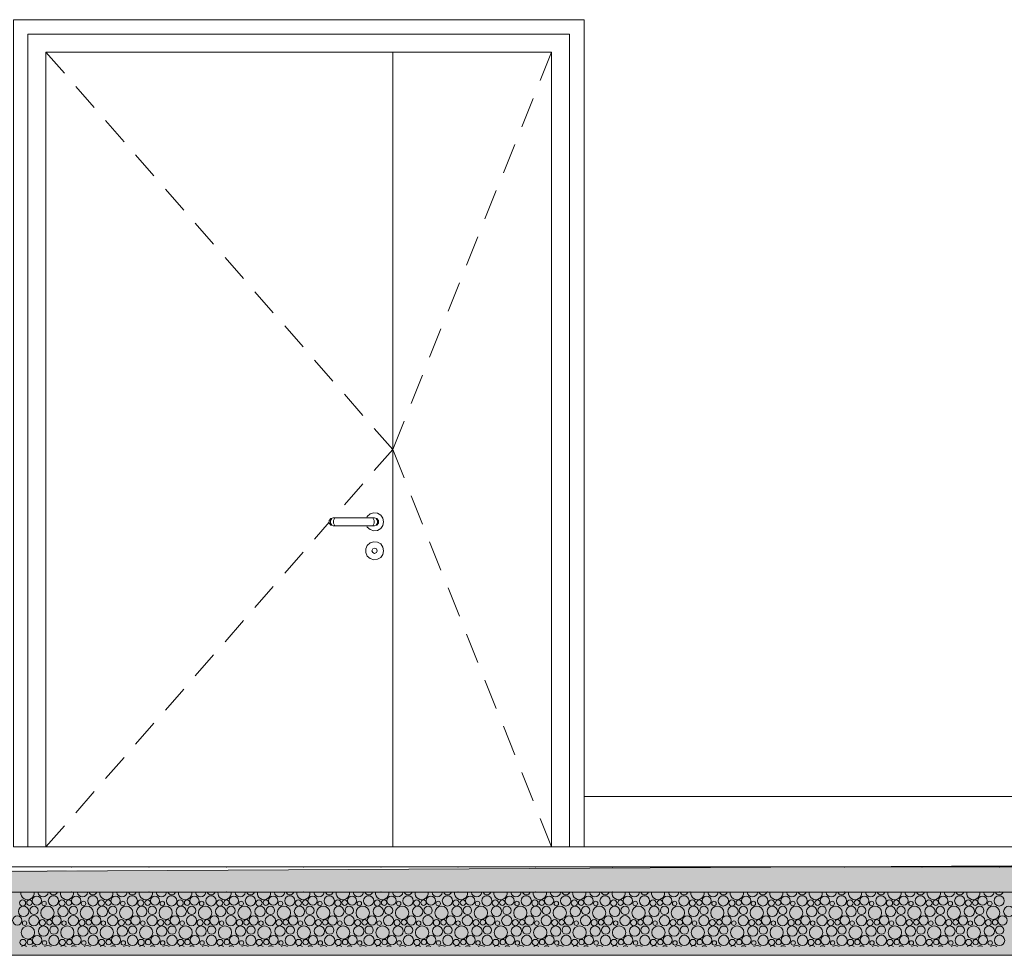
# Model space of a CAD drawing. Header units: millimetres. Extents: x 15166 to 94641, y -300 to 6935.
# Tile 15 of 32: x 49514 to 52240, y -300 to 2290. Entities that reach past the tile are written whole.
import ezdxf

# ---------------------------------------------------------------- set-up
doc = ezdxf.new("R2010")
doc.units = ezdxf.units.MM
doc.header["$MEASUREMENT"] = 0
for name, color, linetype in [('Métal _ Bardage.Charp_Couv_Bard_Métal', 7, 'Continuous'), ('Nouveau_Portes ARCHICAD', 7, 'Continuous'), ('Nouveau_Terrain _ Original.Terrain', 7, 'Continuous'), ('Nouveau_VRD _ Voirie 3d.VRD', 7, 'Continuous')]:
    doc.layers.add(name, color=color, linetype=linetype)

# ---------------------------------------------------------------- blocks, each defined once
blk = doc.blocks.new('Élément de coupe_3')
at = {"layer": 'Métal _ Bardage.Charp_Couv_Bard_Métal', "color": 7, "linetype": 'Continuous', "lineweight": 15}
blk.add_line((55093.8, 140), (51076.8, 140), dxfattribs=at)
blk = doc.blocks.new('*X9')
at = {"layer": 'Nouveau_VRD _ Voirie 3d.VRD', "color": 33, "linetype": 'Continuous', "lineweight": 15, "true_color": 0xf48e54}
for centre, radius in [((49561.4, -148.8), 12.8), ((49607.4, -149.5), 14.2), ((49670.5, -148.8), 12.8), ((49716.5, -149.5), 14.2), ((49779.6, -148.8), 12.8), ((49825.6, -149.5), 14.2), ((49888.7, -148.8), 12.8), ((49934.7, -149.5), 14.2), ((49997.8, -148.8), 12.8), ((50043.8, -149.5), 14.2), ((50106.9, -148.8), 12.8), ((50153, -149.5), 14.2), ((50216, -148.8), 12.8), ((50262.1, -149.5), 14.2), ((50325.1, -148.8), 12.8), ((50371.2, -149.5), 14.2), ((50434.3, -148.8), 12.8), ((50480.3, -149.5), 14.2), ((50543.4, -148.8), 12.8), ((50589.4, -149.5), 14.2), ((50652.5, -148.8), 12.8), ((50698.5, -149.5), 14.2), ((50761.6, -148.8), 12.8), ((50807.6, -149.5), 14.2), ((50870.7, -148.8), 12.8), ((50916.7, -149.5), 14.2), ((50979.8, -148.8), 12.8), ((51025.9, -149.5), 14.2), ((51088.9, -148.8), 12.8), ((51135, -149.5), 14.2), ((51198, -148.8), 12.8), ((51244.1, -149.5), 14.2), ((51307.1, -148.8), 12.8), ((51353.2, -149.5), 14.2), ((51416.3, -148.8), 12.8), ((51462.3, -149.5), 14.2), ((51525.4, -148.8), 12.8), ((51571.4, -149.5), 14.2), ((51634.5, -148.8), 12.8), ((51680.5, -149.5), 14.2), ((51743.6, -148.8), 12.8), ((51789.6, -149.5), 14.2), ((51852.7, -148.8), 12.8), ((51898.8, -149.5), 14.2), ((51961.8, -148.8), 12.8), ((52007.9, -149.5), 14.2), ((52070.9, -148.8), 12.8), ((52117, -149.5), 14.2), ((52180, -148.8), 12.8), ((52226.1, -149.5), 14.2), ((49522, -155.2), 8.58), ((49541.1, -154.2), 7.52), ((49581.6, -156.5), 6.2), ((49631.1, -155.2), 8.58), ((49650.3, -154.2), 7.52), ((49690.7, -156.5), 6.2), ((49740.2, -155.2), 8.58), ((49759.4, -154.2), 7.52), ((49799.8, -156.5), 6.2), ((49849.3, -155.2), 8.58), ((49868.5, -154.2), 7.52), ((49908.9, -156.5), 6.2), ((49958.4, -155.2), 8.58), ((49977.6, -154.2), 7.52), ((50018, -156.5), 6.2), ((50067.6, -155.2), 8.58), ((50086.7, -154.2), 7.52), ((50127.1, -156.5), 6.2), ((50176.7, -155.2), 8.58), ((50195.8, -154.2), 7.52), ((50236.2, -156.5), 6.2), ((50285.8, -155.2), 8.58), ((50304.9, -154.2), 7.52), ((50345.4, -156.5), 6.2), ((50394.9, -155.2), 8.58), ((50414, -154.2), 7.52), ((50454.5, -156.5), 6.2), ((50504, -155.2), 8.58), ((50523.2, -154.2), 7.52), ((50563.6, -156.5), 6.2), ((50613.1, -155.2), 8.58), ((50632.3, -154.2), 7.52), ((50672.7, -156.5), 6.2), ((50722.2, -155.2), 8.58), ((50741.4, -154.2), 7.52), ((50781.8, -156.5), 6.2), ((50831.3, -155.2), 8.58), ((50850.5, -154.2), 7.52), ((50890.9, -156.5), 6.2), ((50940.5, -155.2), 8.58), ((50959.6, -154.2), 7.52), ((51000, -156.5), 6.2), ((51049.6, -155.2), 8.58), ((51068.7, -154.2), 7.52), ((51109.1, -156.5), 6.2), ((51158.7, -155.2), 8.58), ((51177.8, -154.2), 7.52), ((51218.2, -156.5), 6.2), ((51267.8, -155.2), 8.58), ((51286.9, -154.2), 7.52), ((51327.4, -156.5), 6.2), ((51376.9, -155.2), 8.58), ((51396, -154.2), 7.52), ((51436.5, -156.5), 6.2), ((51486, -155.2), 8.58), ((51505.2, -154.2), 7.52), ((51545.6, -156.5), 6.2), ((51595.1, -155.2), 8.58), ((51614.3, -154.2), 7.52), ((51654.7, -156.5), 6.2), ((51704.2, -155.2), 8.58), ((51723.4, -154.2), 7.52), ((51763.8, -156.5), 6.2), ((51813.4, -155.2), 8.58), ((51832.5, -154.2), 7.52), ((51872.9, -156.5), 6.2), ((51922.5, -155.2), 8.58), ((51941.6, -154.2), 7.52), ((51982, -156.5), 6.2), ((52031.6, -155.2), 8.58), ((52050.7, -154.2), 7.52), ((52091.1, -156.5), 6.2), ((52140.7, -155.2), 8.58), ((52159.8, -154.2), 7.52), ((52200.3, -156.5), 6.2), ((49507.4, -203.4), 12.8), ((49524.9, -178.4), 14.3), ((49553.4, -204.1), 14.2), ((49553.7, -175.8), 11.5), ((49590.9, -182.2), 18.4), ((49616.5, -203.4), 12.8), ((49634, -178.4), 14.3), ((49662.5, -204.1), 14.2), ((49662.8, -175.8), 11.5), ((49700, -182.2), 18.4), ((49725.6, -203.4), 12.8), ((49743.1, -178.4), 14.3), ((49771.6, -204.1), 14.2), ((49771.9, -175.8), 11.5), ((49809.2, -182.2), 18.4), ((49834.7, -203.4), 12.8), ((49852.2, -178.4), 14.3), ((49880.7, -204.1), 14.2), ((49881, -175.8), 11.5), ((49918.3, -182.2), 18.4), ((49943.8, -203.4), 12.8), ((49961.3, -178.4), 14.3), ((49989.8, -204.1), 14.2), ((49990.2, -175.8), 11.5), ((50027.4, -182.2), 18.4), ((50052.9, -203.4), 12.8), ((50070.5, -178.4), 14.3), ((50099, -204.1), 14.2), ((50099.3, -175.8), 11.5), ((50136.5, -182.2), 18.4), ((50162, -203.4), 12.8), ((50179.6, -178.4), 14.3), ((50208.1, -204.1), 14.2), ((50208.4, -175.8), 11.5), ((50245.6, -182.2), 18.4), ((50271.1, -203.4), 12.8), ((50288.7, -178.4), 14.3), ((50317.2, -204.1), 14.2), ((50317.5, -175.8), 11.5), ((50354.7, -182.2), 18.4), ((50380.3, -203.4), 12.8), ((50397.8, -178.4), 14.3), ((50426.3, -204.1), 14.2), ((50426.6, -175.8), 11.5), ((50463.8, -182.2), 18.4), ((50489.4, -203.4), 12.8), ((50506.9, -178.4), 14.3), ((50535.4, -204.1), 14.2), ((50535.7, -175.8), 11.5), ((50572.9, -182.2), 18.4), ((50598.5, -203.4), 12.8), ((50616, -178.4), 14.3), ((50644.5, -204.1), 14.2), ((50644.8, -175.8), 11.5), ((50682.1, -182.2), 18.4), ((50707.6, -203.4), 12.8), ((50725.1, -178.4), 14.3), ((50753.6, -204.1), 14.2), ((50753.9, -175.8), 11.5), ((50791.2, -182.2), 18.4), ((50816.7, -203.4), 12.8), ((50834.2, -178.4), 14.3), ((50862.7, -204.1), 14.2), ((50863, -175.8), 11.5), ((50900.3, -182.2), 18.4), ((50925.8, -203.4), 12.8), ((50943.4, -178.4), 14.3), ((50971.9, -204.1), 14.2), ((50972.2, -175.8), 11.5), ((51009.4, -182.2), 18.4), ((51034.9, -203.4), 12.8), ((51052.5, -178.4), 14.3), ((51081, -204.1), 14.2), ((51081.3, -175.8), 11.5), ((51118.5, -182.2), 18.4), ((51144, -203.4), 12.8), ((51161.6, -178.4), 14.3), ((51190.1, -204.1), 14.2), ((51190.4, -175.8), 11.5), ((51227.6, -182.2), 18.4), ((51253.1, -203.4), 12.8), ((51270.7, -178.4), 14.3), ((51299.2, -204.1), 14.2), ((51299.5, -175.8), 11.5), ((51336.7, -182.2), 18.4), ((51362.3, -203.4), 12.8), ((51379.8, -178.4), 14.3), ((51408.3, -204.1), 14.2), ((51408.6, -175.8), 11.5), ((51445.8, -182.2), 18.4), ((51471.4, -203.4), 12.8), ((51488.9, -178.4), 14.3), ((51517.4, -204.1), 14.2), ((51517.7, -175.8), 11.5), ((51555, -182.2), 18.4), ((51580.5, -203.4), 12.8), ((51598, -178.4), 14.3), ((51626.5, -204.1), 14.2), ((51626.8, -175.8), 11.5), ((51664.1, -182.2), 18.4), ((51689.6, -203.4), 12.8), ((51707.1, -178.4), 14.3), ((51735.6, -204.1), 14.2), ((51735.9, -175.8), 11.5), ((51773.2, -182.2), 18.4), ((51798.7, -203.4), 12.8), ((51816.2, -178.4), 14.3), ((51844.8, -204.1), 14.2), ((51845.1, -175.8), 11.5), ((51882.3, -182.2), 18.4), ((51907.8, -203.4), 12.8), ((51925.4, -178.4), 14.3), ((51953.9, -204.1), 14.2), ((51954.2, -175.8), 11.5), ((51991.4, -182.2), 18.4), ((52016.9, -203.4), 12.8), ((52034.5, -178.4), 14.3), ((52063, -204.1), 14.2), ((52063.3, -175.8), 11.5), ((52100.5, -182.2), 18.4), ((52126, -203.4), 12.8), ((52143.6, -178.4), 14.3), ((52172.1, -204.1), 14.2), ((52172.4, -175.8), 11.5), ((52209.6, -182.2), 18.4), ((52235.2, -203.4), 12.8), ((52252.7, -178.4), 14.3), ((49527.6, -211.1), 6.2), ((49577.1, -209.8), 8.58), ((49596.3, -208.8), 7.52), ((49636.7, -211.1), 6.2), ((49686.2, -209.8), 8.58), ((49705.4, -208.8), 7.52), ((49745.8, -211.1), 6.2), ((49795.3, -209.8), 8.58), ((49814.5, -208.8), 7.52), ((49854.9, -211.1), 6.2), ((49904.4, -209.8), 8.58), ((49923.6, -208.8), 7.52), ((49964, -211.1), 6.2), ((50013.6, -209.8), 8.58), ((50032.7, -208.8), 7.52), ((50073.1, -211.1), 6.2), ((50122.7, -209.8), 8.58), ((50141.8, -208.8), 7.52), ((50182.2, -211.1), 6.2), ((50231.8, -209.8), 8.58), ((50250.9, -208.8), 7.52), ((50291.4, -211.1), 6.2), ((50340.9, -209.8), 8.58), ((50360, -208.8), 7.52), ((50400.5, -211.1), 6.2), ((50450, -209.8), 8.58), ((50469.2, -208.8), 7.52), ((50509.6, -211.1), 6.2), ((50559.1, -209.8), 8.58), ((50578.3, -208.8), 7.52), ((50618.7, -211.1), 6.2), ((50668.2, -209.8), 8.58), ((50687.4, -208.8), 7.52), ((50727.8, -211.1), 6.2), ((50777.3, -209.8), 8.58), ((50796.5, -208.8), 7.52), ((50836.9, -211.1), 6.2), ((50886.5, -209.8), 8.58), ((50905.6, -208.8), 7.52), ((50946, -211.1), 6.2), ((50995.6, -209.8), 8.58), ((51014.7, -208.8), 7.52), ((51055.1, -211.1), 6.2), ((51104.7, -209.8), 8.58), ((51123.8, -208.8), 7.52), ((51164.2, -211.1), 6.2), ((51213.8, -209.8), 8.58), ((51232.9, -208.8), 7.52), ((51273.4, -211.1), 6.2), ((51322.9, -209.8), 8.58), ((51342, -208.8), 7.52), ((51382.5, -211.1), 6.2), ((51432, -209.8), 8.58), ((51451.2, -208.8), 7.52), ((51491.6, -211.1), 6.2), ((51541.1, -209.8), 8.58), ((51560.3, -208.8), 7.52), ((51600.7, -211.1), 6.2), ((51650.2, -209.8), 8.58), ((51669.4, -208.8), 7.52), ((51709.8, -211.1), 6.2), ((51759.4, -209.8), 8.58), ((51778.5, -208.8), 7.52), ((51818.9, -211.1), 6.2), ((51868.5, -209.8), 8.58), ((51887.6, -208.8), 7.52), ((51928, -211.1), 6.2), ((51977.6, -209.8), 8.58), ((51996.7, -208.8), 7.52), ((52037.1, -211.1), 6.2), ((52086.7, -209.8), 8.58), ((52105.8, -208.8), 7.52), ((52146.3, -211.1), 6.2), ((52195.8, -209.8), 8.58), ((52214.9, -208.8), 7.52), ((49536.9, -236.8), 18.4), ((49562.5, -258), 12.8), ((49580, -233), 14.3), ((49608.5, -258.7), 14.2), ((49608.8, -230.4), 11.5), ((49646, -236.8), 18.4), ((49671.6, -258), 12.8), ((49689.1, -233), 14.3), ((49717.6, -258.7), 14.2), ((49717.9, -230.4), 11.5), ((49755.2, -236.8), 18.4), ((49780.7, -258), 12.8), ((49798.2, -233), 14.3), ((49826.7, -258.7), 14.2), ((49827, -230.4), 11.5), ((49864.3, -236.8), 18.4), ((49889.8, -258), 12.8), ((49907.3, -233), 14.3), ((49935.8, -258.7), 14.2), ((49936.2, -230.4), 11.5), ((49973.4, -236.8), 18.4), ((49998.9, -258), 12.8), ((50016.5, -233), 14.3), ((50045, -258.7), 14.2), ((50045.3, -230.4), 11.5), ((50082.5, -236.8), 18.4), ((50108, -258), 12.8), ((50125.6, -233), 14.3), ((50154.1, -258.7), 14.2), ((50154.4, -230.4), 11.5), ((50191.6, -236.8), 18.4), ((50217.1, -258), 12.8), ((50234.7, -233), 14.3), ((50263.2, -258.7), 14.2), ((50263.5, -230.4), 11.5), ((50300.7, -236.8), 18.4), ((50326.3, -258), 12.8), ((50343.8, -233), 14.3), ((50372.3, -258.7), 14.2), ((50372.6, -230.4), 11.5), ((50409.8, -236.8), 18.4), ((50435.4, -258), 12.8), ((50452.9, -233), 14.3), ((50481.4, -258.7), 14.2), ((50481.7, -230.4), 11.5), ((50518.9, -236.8), 18.4), ((50544.5, -258), 12.8), ((50562, -233), 14.3), ((50590.5, -258.7), 14.2), ((50590.8, -230.4), 11.5), ((50628.1, -236.8), 18.4), ((50653.6, -258), 12.8), ((50671.1, -233), 14.3), ((50699.6, -258.7), 14.2), ((50699.9, -230.4), 11.5), ((50737.2, -236.8), 18.4), ((50762.7, -258), 12.8), ((50780.2, -233), 14.3), ((50808.7, -258.7), 14.2), ((50809, -230.4), 11.5), ((50846.3, -236.8), 18.4), ((50871.8, -258), 12.8), ((50889.4, -233), 14.3), ((50917.9, -258.7), 14.2), ((50918.2, -230.4), 11.5), ((50955.4, -236.8), 18.4), ((50980.9, -258), 12.8), ((50998.5, -233), 14.3), ((51027, -258.7), 14.2), ((51027.3, -230.4), 11.5), ((51064.5, -236.8), 18.4), ((51090, -258), 12.8), ((51107.6, -233), 14.3), ((51136.1, -258.7), 14.2), ((51136.4, -230.4), 11.5), ((51173.6, -236.8), 18.4), ((51199.1, -258), 12.8), ((51216.7, -233), 14.3), ((51245.2, -258.7), 14.2), ((51245.5, -230.4), 11.5), ((51282.7, -236.8), 18.4), ((51308.3, -258), 12.8), ((51325.8, -233), 14.3), ((51354.3, -258.7), 14.2), ((51354.6, -230.4), 11.5), ((51391.8, -236.8), 18.4), ((51417.4, -258), 12.8), ((51434.9, -233), 14.3), ((51463.4, -258.7), 14.2), ((51463.7, -230.4), 11.5), ((51501, -236.8), 18.4), ((51526.5, -258), 12.8), ((51544, -233), 14.3), ((51572.5, -258.7), 14.2), ((51572.8, -230.4), 11.5), ((51610.1, -236.8), 18.4), ((51635.6, -258), 12.8), ((51653.1, -233), 14.3), ((51681.6, -258.7), 14.2), ((51681.9, -230.4), 11.5), ((51719.2, -236.8), 18.4), ((51744.7, -258), 12.8), ((51762.2, -233), 14.3), ((51790.8, -258.7), 14.2), ((51791.1, -230.4), 11.5), ((51828.3, -236.8), 18.4), ((51853.8, -258), 12.8), ((51871.4, -233), 14.3), ((51899.9, -258.7), 14.2), ((51900.2, -230.4), 11.5), ((51937.4, -236.8), 18.4), ((51962.9, -258), 12.8), ((51980.5, -233), 14.3), ((52009, -258.7), 14.2), ((52009.3, -230.4), 11.5), ((52046.5, -236.8), 18.4), ((52072, -258), 12.8), ((52089.6, -233), 14.3), ((52118.1, -258.7), 14.2), ((52118.4, -230.4), 11.5), ((52155.6, -236.8), 18.4), ((52181.2, -258), 12.8), ((52198.7, -233), 14.3), ((52227.2, -258.7), 14.2), ((52227.5, -230.4), 11.5), ((49523.1, -264.4), 8.58), ((49542.3, -263.4), 7.52), ((49582.7, -265.7), 6.2), ((49632.2, -264.4), 8.58), ((49651.4, -263.4), 7.52), ((49691.8, -265.7), 6.2), ((49741.3, -264.4), 8.58), ((49760.5, -263.4), 7.52), ((49800.9, -265.7), 6.2), ((49850.4, -264.4), 8.58), ((49869.6, -263.4), 7.52), ((49910, -265.7), 6.2), ((49959.6, -264.4), 8.58), ((49978.7, -263.4), 7.52), ((50019.1, -265.7), 6.2), ((50068.7, -264.4), 8.58), ((50087.8, -263.4), 7.52), ((50128.2, -265.7), 6.2), ((50177.8, -264.4), 8.58), ((50196.9, -263.4), 7.52), ((50237.4, -265.7), 6.2), ((50286.9, -264.4), 8.58), ((50306, -263.4), 7.52), ((50346.5, -265.7), 6.2), ((50396, -264.4), 8.58), ((50415.2, -263.4), 7.52), ((50455.6, -265.7), 6.2), ((50505.1, -264.4), 8.58), ((50524.3, -263.4), 7.52), ((50564.7, -265.7), 6.2), ((50614.2, -264.4), 8.58), ((50633.4, -263.4), 7.52), ((50673.8, -265.7), 6.2), ((50723.3, -264.4), 8.58), ((50742.5, -263.4), 7.52), ((50782.9, -265.7), 6.2), ((50832.5, -264.4), 8.58), ((50851.6, -263.4), 7.52), ((50892, -265.7), 6.2), ((50941.6, -264.4), 8.58), ((50960.7, -263.4), 7.52), ((51001.1, -265.7), 6.2), ((51050.7, -264.4), 8.58), ((51069.8, -263.4), 7.52), ((51110.2, -265.7), 6.2), ((51159.8, -264.4), 8.58), ((51178.9, -263.4), 7.52), ((51219.4, -265.7), 6.2), ((51268.9, -264.4), 8.58), ((51288, -263.4), 7.52), ((51328.5, -265.7), 6.2), ((51378, -264.4), 8.58), ((51397.2, -263.4), 7.52), ((51437.6, -265.7), 6.2), ((51487.1, -264.4), 8.58), ((51506.3, -263.4), 7.52), ((51546.7, -265.7), 6.2), ((51596.2, -264.4), 8.58), ((51615.4, -263.4), 7.52), ((51655.8, -265.7), 6.2), ((51705.4, -264.4), 8.58), ((51724.5, -263.4), 7.52), ((51764.9, -265.7), 6.2), ((51814.5, -264.4), 8.58), ((51833.6, -263.4), 7.52), ((51874, -265.7), 6.2), ((51923.6, -264.4), 8.58), ((51942.7, -263.4), 7.52), ((51983.1, -265.7), 6.2), ((52032.7, -264.4), 8.58), ((52051.8, -263.4), 7.52), ((52092.3, -265.7), 6.2), ((52141.8, -264.4), 8.58), ((52160.9, -263.4), 7.52), ((52201.4, -265.7), 6.2)]:
    blk.add_circle(centre, radius, dxfattribs=at)
for centre, radius, start, end in [((49535.8, -127.6), 18.4, 172.6812, 7.3188), ((49578.9, -123.8), 14.3, 185.6052, 354.3948), ((49607.7, -121.2), 11.5, 200.5726, 339.4274), ((49644.9, -127.6), 18.4, 172.6812, 7.3188), ((49688, -123.8), 14.3, 185.6052, 354.3948), ((49716.8, -121.2), 11.5, 200.5726, 339.4274), ((49754, -127.6), 18.4, 172.6812, 7.3188), ((49797.1, -123.8), 14.3, 185.6052, 354.3948), ((49825.9, -121.2), 11.5, 200.5726, 339.4274), ((49863.2, -127.6), 18.4, 172.6812, 7.3188), ((49906.2, -123.8), 14.3, 185.6052, 354.3948), ((49935, -121.2), 11.5, 200.5726, 339.4274), ((49972.3, -127.6), 18.4, 172.6812, 7.3188), ((50015.3, -123.8), 14.3, 185.6052, 354.3948), ((50044.2, -121.2), 11.5, 200.5726, 339.4274), ((50081.4, -127.6), 18.4, 172.6812, 7.3188), ((50124.5, -123.8), 14.3, 185.6052, 354.3948), ((50153.3, -121.2), 11.5, 200.5726, 339.4274), ((50190.5, -127.6), 18.4, 172.6812, 7.3188), ((50233.6, -123.8), 14.3, 185.6052, 354.3948), ((50262.4, -121.2), 11.5, 200.5726, 339.4274), ((50299.6, -127.6), 18.4, 172.6812, 7.3188), ((50342.7, -123.8), 14.3, 185.6052, 354.3948), ((50371.5, -121.2), 11.5, 200.5726, 339.4274), ((50408.7, -127.6), 18.4, 172.6812, 7.3188), ((50451.8, -123.8), 14.3, 185.6052, 354.3948), ((50480.6, -121.2), 11.5, 200.5726, 339.4274), ((50517.8, -127.6), 18.4, 172.6812, 7.3188), ((50560.9, -123.8), 14.3, 185.6052, 354.3948), ((50589.7, -121.2), 11.5, 200.5726, 339.4274), ((50626.9, -127.6), 18.4, 172.6812, 7.3188), ((50670, -123.8), 14.3, 185.6052, 354.3948), ((50698.8, -121.2), 11.5, 200.5726, 339.4274), ((50736.1, -127.6), 18.4, 172.6812, 7.3188), ((50779.1, -123.8), 14.3, 185.6052, 354.3948), ((50807.9, -121.2), 11.5, 200.5726, 339.4274), ((50845.2, -127.6), 18.4, 172.6812, 7.3188), ((50888.2, -123.8), 14.3, 185.6052, 354.3948), ((50917, -121.2), 11.5, 200.5726, 339.4274), ((50954.3, -127.6), 18.4, 172.6812, 7.3188), ((50997.4, -123.8), 14.3, 185.6052, 354.3948), ((51026.2, -121.2), 11.5, 200.5726, 339.4274), ((51063.4, -127.6), 18.4, 172.6812, 7.3188), ((51106.5, -123.8), 14.3, 185.6052, 354.3948), ((51135.3, -121.2), 11.5, 200.5726, 339.4274), ((51172.5, -127.6), 18.4, 172.6812, 7.3188), ((51215.6, -123.8), 14.3, 185.6052, 354.3948), ((51244.4, -121.2), 11.5, 200.5726, 339.4274), ((51281.6, -127.6), 18.4, 172.6812, 7.3188), ((51324.7, -123.8), 14.3, 185.6052, 354.3948), ((51353.5, -121.2), 11.5, 200.5726, 339.4274), ((51390.7, -127.6), 18.4, 172.6812, 7.3188), ((51433.8, -123.8), 14.3, 185.6052, 354.3948), ((51462.6, -121.2), 11.5, 200.5726, 339.4274), ((51499.8, -127.6), 18.4, 172.6812, 7.3188), ((51542.9, -123.8), 14.3, 185.6052, 354.3948), ((51571.7, -121.2), 11.5, 200.5726, 339.4274), ((51609, -127.6), 18.4, 172.6812, 7.3188), ((51652, -123.8), 14.3, 185.6052, 354.3948), ((51680.8, -121.2), 11.5, 200.5726, 339.4274), ((51718.1, -127.6), 18.4, 172.6812, 7.3188), ((51761.1, -123.8), 14.3, 185.6052, 354.3948), ((51789.9, -121.2), 11.5, 200.5726, 339.4274), ((51827.2, -127.6), 18.4, 172.6812, 7.3188), ((51870.2, -123.8), 14.3, 185.6052, 354.3948), ((51899.1, -121.2), 11.5, 200.5726, 339.4274), ((51936.3, -127.6), 18.4, 172.6812, 7.3188), ((51979.4, -123.8), 14.3, 185.6052, 354.3948), ((52008.2, -121.2), 11.5, 200.5726, 339.4274), ((52045.4, -127.6), 18.4, 172.6812, 7.3188), ((52088.5, -123.8), 14.3, 185.6052, 354.3948), ((52117.3, -121.2), 11.5, 200.5726, 339.4274), ((52154.5, -127.6), 18.4, 172.6812, 7.3188), ((52197.6, -123.8), 14.3, 185.6052, 354.3948), ((52226.4, -121.2), 11.5, 200.5726, 339.4274), ((49526, -287.6), 14.3, 59.7951, 120.2049), ((49554.8, -285), 11.5, 57.6732, 122.3268), ((49592, -291.4), 18.4, 61.2883, 118.7117), ((49635.1, -287.6), 14.3, 59.7951, 120.2049), ((49663.9, -285), 11.5, 57.6732, 122.3268), ((49701.2, -291.4), 18.4, 61.2883, 118.7117), ((49744.2, -287.6), 14.3, 59.7951, 120.2049), ((49773, -285), 11.5, 57.6732, 122.3268), ((49810.3, -291.4), 18.4, 61.2883, 118.7117), ((49853.3, -287.6), 14.3, 59.7951, 120.2049), ((49882.2, -285), 11.5, 57.6732, 122.3268), ((49919.4, -291.4), 18.4, 61.2883, 118.7117), ((49962.5, -287.6), 14.3, 59.7951, 120.2049), ((49991.3, -285), 11.5, 57.6732, 122.3268), ((50028.5, -291.4), 18.4, 61.2883, 118.7117), ((50071.6, -287.6), 14.3, 59.7951, 120.2049), ((50100.4, -285), 11.5, 57.6732, 122.3268), ((50137.6, -291.4), 18.4, 61.2883, 118.7117), ((50180.7, -287.6), 14.3, 59.7951, 120.2049), ((50209.5, -285), 11.5, 57.6732, 122.3268), ((50246.7, -291.4), 18.4, 61.2883, 118.7117), ((50289.8, -287.6), 14.3, 59.7951, 120.2049), ((50318.6, -285), 11.5, 57.6732, 122.3268), ((50355.8, -291.4), 18.4, 61.2883, 118.7117), ((50398.9, -287.6), 14.3, 59.7951, 120.2049), ((50427.7, -285), 11.5, 57.6732, 122.3268), ((50464.9, -291.4), 18.4, 61.2883, 118.7117), ((50508, -287.6), 14.3, 59.7951, 120.2049), ((50536.8, -285), 11.5, 57.6732, 122.3268), ((50574.1, -291.4), 18.4, 61.2883, 118.7117), ((50617.1, -287.6), 14.3, 59.7951, 120.2049), ((50645.9, -285), 11.5, 57.6732, 122.3268), ((50683.2, -291.4), 18.4, 61.2883, 118.7117), ((50726.2, -287.6), 14.3, 59.7951, 120.2049), ((50755, -285), 11.5, 57.6732, 122.3268), ((50792.3, -291.4), 18.4, 61.2883, 118.7117), ((50835.4, -287.6), 14.3, 59.7951, 120.2049), ((50864.2, -285), 11.5, 57.6732, 122.3268), ((50901.4, -291.4), 18.4, 61.2883, 118.7117), ((50944.5, -287.6), 14.3, 59.7951, 120.2049), ((50973.3, -285), 11.5, 57.6732, 122.3268), ((51010.5, -291.4), 18.4, 61.2883, 118.7117), ((51053.6, -287.6), 14.3, 59.7951, 120.2049), ((51082.4, -285), 11.5, 57.6732, 122.3268), ((51119.6, -291.4), 18.4, 61.2883, 118.7117), ((51162.7, -287.6), 14.3, 59.7951, 120.2049), ((51191.5, -285), 11.5, 57.6732, 122.3268), ((51228.7, -291.4), 18.4, 61.2883, 118.7117), ((51271.8, -287.6), 14.3, 59.7951, 120.2049), ((51300.6, -285), 11.5, 57.6732, 122.3268), ((51337.8, -291.4), 18.4, 61.2883, 118.7117), ((51380.9, -287.6), 14.3, 59.7951, 120.2049), ((51409.7, -285), 11.5, 57.6732, 122.3268), ((51447, -291.4), 18.4, 61.2883, 118.7117), ((51490, -287.6), 14.3, 59.7951, 120.2049), ((51518.8, -285), 11.5, 57.6732, 122.3268), ((51556.1, -291.4), 18.4, 61.2883, 118.7117), ((51599.1, -287.6), 14.3, 59.7951, 120.2049), ((51627.9, -285), 11.5, 57.6732, 122.3268), ((51665.2, -291.4), 18.4, 61.2883, 118.7117), ((51708.2, -287.6), 14.3, 59.7951, 120.2049), ((51737.1, -285), 11.5, 57.6732, 122.3268), ((51774.3, -291.4), 18.4, 61.2883, 118.7117), ((51817.4, -287.6), 14.3, 59.7951, 120.2049), ((51846.2, -285), 11.5, 57.6732, 122.3268), ((51883.4, -291.4), 18.4, 61.2883, 118.7117), ((51926.5, -287.6), 14.3, 59.7951, 120.2049), ((51955.3, -285), 11.5, 57.6732, 122.3268), ((51992.5, -291.4), 18.4, 61.2883, 118.7117), ((52035.6, -287.6), 14.3, 59.7951, 120.2049), ((52064.4, -285), 11.5, 57.6732, 122.3268), ((52101.6, -291.4), 18.4, 61.2883, 118.7117), ((52144.7, -287.6), 14.3, 59.7951, 120.2049), ((52173.5, -285), 11.5, 57.6732, 122.3268), ((52210.7, -291.4), 18.4, 61.2883, 118.7117)]:
    blk.add_arc(centre, radius, start, end, dxfattribs=at)
blk = doc.blocks.new('*X10')
at = {"layer": 'Nouveau_VRD _ Voirie 3d.VRD', "linetype": 'Continuous', "lineweight": 15, "true_color": 0xb5b5b5}
for points in [[(49457.9, -65.2), (49457.9, -115.2), (49643.9, -115.2), (49643.9, -65.2)], [(49671.9, -65.2), (49671.9, -115.2), (49858, -115.2), (49858, -65.2)], [(49886, -65.2), (49886, -115.2), (50072, -115.2), (50072, -65.2)], [(50100, -65.2), (50100, -115.2), (50286.1, -115.2), (50286.1, -65.2)], [(50314.1, -65.2), (50314.1, -115.2), (50500.1, -115.2), (50500.1, -65.2)], [(50528.1, -65.2), (50528.1, -115.2), (50714.1, -115.2), (50714.1, -65.2)], [(50742.1, -65.2), (50742.1, -115.2), (50928.2, -115.2), (50928.2, -65.2)], [(50956.2, -65.2), (50956.2, -115.2), (51142.2, -115.2), (51142.2, -65.2)], [(51170.2, -65.2), (51170.2, -115.2), (51356.3, -115.2), (51356.3, -65.2)], [(51384.3, -65.2), (51384.3, -115.2), (51570.3, -115.2), (51570.3, -65.2)], [(51598.3, -65.2), (51598.3, -115.2), (51784.4, -115.2), (51784.4, -65.2)], [(51812.4, -65.2), (51812.4, -115.2), (51998.4, -115.2), (51998.4, -65.2)], [(52026.4, -65.2), (52026.4, -115.2), (52212.4, -115.2), (52212.4, -65.2)]]:
    blk.add_hatch(color=253, dxfattribs=at).paths.add_polyline_path(points)
at = {"layer": 'Nouveau_VRD _ Voirie 3d.VRD', "color": 253, "linetype": 'Continuous', "lineweight": 15, "true_color": 0xb5b5b5}
for p in [(49657.9, -55.2), (49872, -55.2), (50086, -55.2), (50300.1, -55.2), (50514.1, -55.2), (50728.1, -55.2), (50942.2, -55.2), (51156.2, -55.2), (51370.3, -55.2), (51584.3, -55.2), (51798.4, -55.2), (52012.4, -55.2), (52226.4, -55.2), (49657.9, -125.2), (49872, -125.2), (50086, -125.2), (50300.1, -125.2), (50514.1, -125.2), (50728.1, -125.2), (50942.2, -125.2), (51156.2, -125.2), (51370.3, -125.2), (51584.3, -125.2), (51798.4, -125.2), (52012.4, -125.2), (52226.4, -125.2)]:
    blk.add_point(p, dxfattribs=at)
blk = doc.blocks.new('Élément de coupe_8')
at = {"layer": 'Nouveau_VRD _ Voirie 3d.VRD', "color": 251, "linetype": 'Continuous', "lineweight": 15, "true_color": 0x6a6a6a}
for p, q in [((51036.8, 0), (49536.8, 0)), ((55093.8, 0), (51076.8, 0))]:
    blk.add_line(p, q, dxfattribs=at)
at = {"layer": 'Nouveau_VRD _ Voirie 3d.VRD', "color": 7, "linetype": 'Continuous', "lineweight": 15}
for p, q in [((94641.3, -55.2), (16719.9, -55.2)), ((94641.3, -125.2), (16719.9, -125.2))]:
    blk.add_line(p, q, dxfattribs=at)
at = {"layer": 'Nouveau_VRD _ Voirie 3d.VRD', "lineweight": 0}
for name in ['*X10', '*X9']:
    blk.add_blockref(name, (0, 0), dxfattribs=at)
blk = doc.blocks.new('Élément de coupe_17')
at = {"layer": 'Nouveau_Portes ARCHICAD', "color": 21, "linetype": 'Continuous', "lineweight": 15, "true_color": 0xff9954}
for p, q in [((51076.8, 2290), (49496.8, 2290)), ((49496.8, 2290), (49496.8, 2250)), ((51076.8, 2250), (51076.8, 2290)), ((49496.8, 2250), (49496.8, 0)), ((49536.8, 0), (49536.8, 2250)), ((49536.8, 2250), (51036.8, 2250)), ((51036.8, 2250), (51036.8, 0)), ((51076.8, 0), (51076.8, 2250)), ((49586.8, 0), (49586.8, 2200)), ((50546.8, 2200), (49586.8, 2200)), ((49586.8, 2200), (49637.7, 2141.7)), ((50546.8, 0), (50546.8, 2200)), ((50546.8, 2200), (50546.9, 2200)), ((50546.8, 2197), (50546.9, 2197)), ((50546.9, 0), (50546.9, 2200)), ((50546.9, 2200), (50986.8, 2200)), ((50986.8, 2200), (50955.4, 2121.4)), ((50986.8, 0), (50986.8, 2200)), ((49669.5, 2105.3), (49720.4, 2047)), ((50935.8, 2072.3), (50904.3, 1993.8)), ((49752.1, 2010.6), (49803, 1952.3)), ((50884.7, 1944.6), (50853.3, 1866.1)), ((49834.8, 1915.9), (49885.7, 1857.6)), ((49917.4, 1821.2), (49968.3, 1762.9)), ((50833.6, 1817), (50802.2, 1738.4)), ((50000.1, 1726.5), (50051, 1668.2)), ((50782.6, 1689.3), (50751.1, 1610.7)), ((50082.7, 1631.8), (50133.6, 1573.5)), ((50731.5, 1561.6), (50700.1, 1483)), ((50165.4, 1537.1), (50216.3, 1478.8)), ((50248, 1442.4), (50298.9, 1384.1)), ((50680.4, 1433.9), (50649, 1355.4)), ((50330.7, 1347.7), (50381.5, 1289.4)), ((50629.3, 1306.3), (50597.9, 1227.7)), ((50413.3, 1253), (50464.2, 1194.7)), ((50578.3, 1178.6), (50546.8, 1100)), ((50496, 1158.3), (50546.8, 1100)), ((50496, 1041.7), (50546.8, 1100)), ((50578.3, 1021.4), (50546.8, 1100)), ((50413.3, 947), (50464.2, 1005.3)), ((50629.3, 893.8), (50597.9, 972.3)), ((50371.4, 903.4), (50375.4, 908.9)), ((50371.4, 896.6), (50371.4, 903.4)), ((50374.3, 903.4), (50377.9, 908.9)), ((50374.3, 896.6), (50374.3, 903.4)), ((50375.4, 908.9), (50381.8, 911)), ((50383.7, 911), (50381.8, 911)), ((50383.4, 903.4), (50385.5, 908.9)), ((50383.4, 896.6), (50383.4, 903.4)), ((50388.8, 911), (50383.7, 911)), ((50395.8, 911), (50388.8, 911)), ((50482.8, 911), (50395.8, 911)), ((50476.6, 914.7), (50475, 911)), ((50484.3, 921.7), (50476.6, 914.7)), ((50489.8, 911), (50482.8, 911)), ((50494.2, 924.9), (50484.3, 921.7)), ((50495, 911), (50489.8, 911)), ((50495.3, 903.4), (50493.2, 908.9)), ((50504.6, 923.8), (50494.2, 924.9)), ((50496.8, 911), (50495, 911)), ((50495.3, 896.6), (50495.3, 903.4)), ((50503.3, 908.9), (50496.8, 911)), ((50504.4, 903.4), (50500.8, 908.9)), ((50507.3, 903.4), (50503.3, 908.9)), ((50504.4, 896.6), (50504.4, 903.4)), ((50513.6, 918.6), (50504.6, 923.8)), ((50507.3, 896.6), (50507.3, 903.4)), ((50519.7, 910.2), (50513.6, 918.6)), ((50521.8, 900), (50519.7, 910.2)), ((50519.7, 889.8), (50521.8, 900)), ((50330.7, 852.3), (50371.4, 899)), ((50375.4, 891.1), (50371.4, 896.6)), ((50377.9, 891.1), (50374.3, 896.6)), ((50381.8, 889), (50375.4, 891.1)), ((50383.7, 889), (50381.8, 889)), ((50385.5, 891.1), (50383.4, 896.6)), ((50388.8, 889), (50383.7, 889)), ((50395.8, 889), (50388.8, 889)), ((50482.8, 889), (50395.8, 889)), ((50475, 889), (50476.6, 885.3)), ((50476.6, 885.3), (50484.3, 878.3)), ((50489.8, 889), (50482.8, 889)), ((50484.3, 878.3), (50494.2, 875.1)), ((50495, 889), (50489.8, 889)), ((50493.2, 891.1), (50495.3, 896.6)), ((50494.2, 875.1), (50504.6, 876.2)), ((50496.8, 889), (50495, 889)), ((50496.8, 889), (50503.3, 891.1)), ((50500.8, 891.1), (50504.4, 896.6)), ((50503.3, 891.1), (50507.3, 896.6)), ((50504.6, 876.2), (50513.6, 881.4)), ((50513.6, 881.4), (50519.7, 889.8)), ((50476.6, 834.7), (50472.4, 825.2)), ((50472.4, 825.2), (50472.4, 814.8)), ((50484.3, 841.7), (50476.6, 834.7)), ((50494.2, 844.9), (50484.3, 841.7)), ((50489.3, 820), (50491.5, 825.3)), ((50491.5, 814.7), (50489.3, 820)), ((50491.5, 825.3), (50496.8, 827.5)), ((50504.6, 843.8), (50494.2, 844.9)), ((50496.8, 827.5), (50502.2, 825.3)), ((50502.2, 825.3), (50504.3, 820)), ((50504.3, 820), (50502.2, 814.7)), ((50513.6, 838.6), (50504.6, 843.8)), ((50519.7, 830.2), (50513.6, 838.6)), ((50521.8, 820), (50519.7, 830.2)), ((50519.7, 809.8), (50521.8, 820)), ((50680.4, 766.1), (50649, 844.6)), ((50248, 757.6), (50298.9, 815.9)), ((50472.4, 814.8), (50476.6, 805.3)), ((50476.6, 805.3), (50484.3, 798.3)), ((50484.3, 798.3), (50494.2, 795.1)), ((50496.8, 812.5), (50491.5, 814.7)), ((50494.2, 795.1), (50504.6, 796.2)), ((50502.2, 814.7), (50496.8, 812.5)), ((50504.6, 796.2), (50513.6, 801.4)), ((50513.6, 801.4), (50519.7, 809.8)), ((50165.4, 662.9), (50216.3, 721.2)), ((50731.5, 638.4), (50700.1, 717)), ((50082.7, 568.2), (50133.6, 626.5)), ((50782.6, 510.7), (50751.1, 589.3)), ((50000.1, 473.5), (50051, 531.8)), ((49917.4, 378.8), (49968.3, 437.1)), ((50833.6, 383), (50802.2, 461.6)), ((49834.8, 284.1), (49885.7, 342.4)), ((50884.7, 255.4), (50853.3, 333.9)), ((49752.1, 189.4), (49803, 247.7)), ((50935.8, 127.7), (50904.3, 206.3)), ((49669.5, 94.7), (49720.4, 153)), ((49586.8, 0), (49637.7, 58.3)), ((50986.8, 0), (50955.4, 78.6)), ((49496.8, 0), (49536.8, 0)), ((50546.8, 3), (50546.9, 3)), ((51036.8, 0), (51076.8, 0))]:
    blk.add_line(p, q, dxfattribs=at)
blk = doc.blocks.new('Élément de coupe_21')
at = {"layer": 'Nouveau_Terrain _ Original.Terrain', "linetype": 'Continuous', "lineweight": 15, "true_color": 0xf48e54}
h = blk.add_hatch(dxfattribs=at)
h.set_pattern_fill('Terre', color=33, style=0, pattern_type=2)
h.set_pattern_definition([(45, (0, 0), (-137.8858, 137.8858), []), (45, (-45.96, 45.96), (-275.7716, 275.7716), []), (45, (-91.92, 91.92), (-275.7716, 275.7716), []), (135, (-137.886, 137.886), (45.96194, 45.96194), [195, -195])])
h.paths.add_polyline_path([(15166.2, -300), (94641.3, -300), (94641.3, 172.6), (71943.5, 129), (71287.6, 118.3), (70607.6, 108.5), (70534.1, 108.7), (70476.4, 108.9), (70432.1, 109.1), (70398.6, 109.2), (70373.2, 109.2), (69695.9, 100.4), (69676.6, 100.4), (69017.9, 92.5), (69001.9, 92.5), (68384.2, 85.5), (64525.5, 3.9), (64035.9, -0.8), (63617.5, -4.9), (63265, -8.4), (62966.3, -11.4), (62708, -14.1), (62476.2, -16.6), (62256, -19), (62032.2, -21.4), (61789, -24), (61513.2, -26.9), (61206.2, -30), (60872.9, -33.2), (60518.6, -36.4), (60149.4, -39.5), (59771.7, -42.3), (59392.5, -44.6), (59019.4, -46.4), (58995.9, -46.4), (56434.9, -29.7), (32895.9, -159.1), (21645.1, -118.1), (20629.6, -115.7), (19656.5, -113.6), (18751.7, -111.8), (17939.8, -110.2), (15414.2, -106.9), (15250.7, -106.8), (15166.2, -106.6)])
at = {"layer": 'Nouveau_Terrain _ Original.Terrain', "color": 7, "linetype": 'Continuous', "lineweight": 15}
blk.add_line((94641.3, -300), (15482.5, -300), dxfattribs=at)
at = {"layer": 'Nouveau_Terrain _ Original.Terrain', "color": 7, "linetype": 'Continuous', "lineweight": 15, "flags": 128}
blk.add_lwpolyline([(32895.9, -159.1), (56434.9, -29.7), (58995.9, -46.4), (59019.4, -46.4), (59392.5, -44.6), (59771.7, -42.3), (60149.4, -39.5), (60518.6, -36.4), (60872.9, -33.2), (61206.2, -30), (61513.2, -26.9), (61789, -24), (62032.2, -21.4), (62256, -19), (62476.2, -16.6), (62708, -14.1), (62966.3, -11.4), (63265, -8.4), (63617.5, -4.9), (64035.9, -0.8), (64525.5, 3.9)], dxfattribs=at)

msp = doc.modelspace()

# ---------------------------------------------------------------- block references
at = {"layer": 'Métal _ Bardage.Charp_Couv_Bard_Métal', "lineweight": 0}
msp.add_blockref('Élément de coupe_3', (0, 0), dxfattribs=at)
at = {"layer": 'Nouveau_Portes ARCHICAD', "lineweight": 0}
msp.add_blockref('Élément de coupe_17', (0, 0), dxfattribs=at)
at = {"layer": 'Nouveau_Terrain _ Original.Terrain', "lineweight": 0}
msp.add_blockref('Élément de coupe_21', (0, 0), dxfattribs=at)
at = {"layer": 'Nouveau_VRD _ Voirie 3d.VRD', "lineweight": 0}
msp.add_blockref('Élément de coupe_8', (0, 0), dxfattribs=at)

doc.saveas('drawing.dxf')
